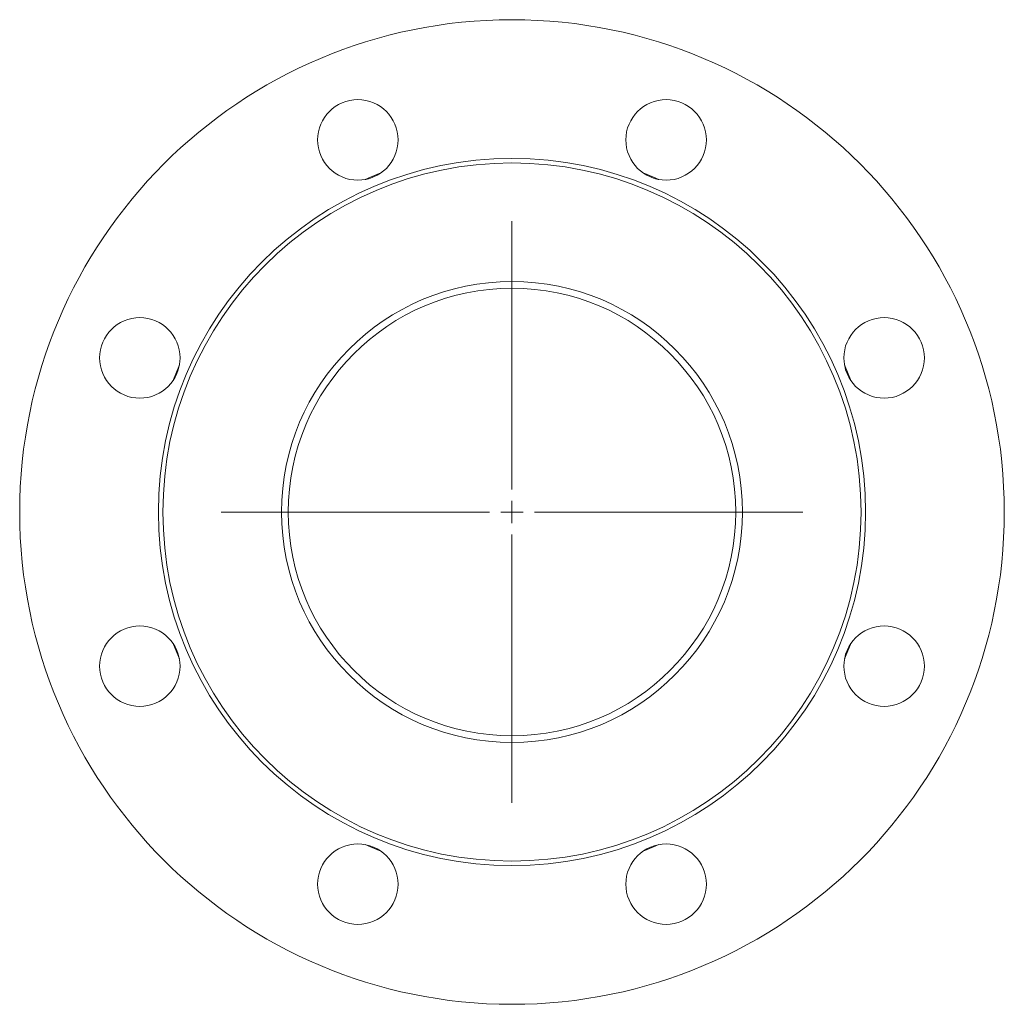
# Model space of a CAD drawing. Header units: millimetres. Extents: x 93 to 313, y 40 to 260.
import ezdxf

# ---------------------------------------------------------------- set-up
doc = ezdxf.new("R2010")
doc.units = ezdxf.units.MM

# ---------------------------------------------------------------- blocks, each defined once
blk = doc.blocks.new('SW_CENTERMARKSYMBOL_0')
at = {"color": 0, "linetype": 'Continuous', "lineweight": 0}
for p, q in [((0, 5), (0, 65)), ((0, 0), (0, 2.5)), ((-5, 0), (-65, 0)), ((0, 0), (-2.5, 0)), ((0, 0), (0, -2.5)), ((0, 0), (2.5, 0)), ((5, 0), (65, 0)), ((0, -5), (0, -65))]:
    blk.add_line(p, q, dxfattribs=at)

msp = doc.modelspace()

# ---------------------------------------------------------------- linework, layer by layer
at = {"color": 7, "linetype": 'Continuous', "lineweight": 15, "flags": 128}
for points in [[(173.28, 225.97), (171.01, 225.05), (169.75, 224.51)], [(235.43, 224.51), (234.18, 225.05), (231.9, 225.97)], [(128.3, 183.06), (126.94, 179.79), (126.84, 179.52)], [(278.35, 179.52), (278.24, 179.79), (276.88, 183.06)], [(126.84, 120.9), (126.94, 120.63), (128.3, 117.37)], [(276.88, 117.37), (278.24, 120.63), (278.35, 120.9)], [(169.75, 75.92), (171.01, 75.38), (173.28, 74.46)], [(231.9, 74.46), (234.18, 75.38), (235.43, 75.92)]]:
    msp.add_lwpolyline(points, dxfattribs=at)
at = {"color": 7, "linetype": 'Continuous', "lineweight": 15}
for centre, radius in [((202.59, 150.21), 110), ((168.15, 233.36), 9), ((237.03, 233.36), 9), ((202.59, 150.21), 79), ((202.59, 150.21), 78), ((202.59, 150.21), 51.5), ((202.59, 150.21), 50), ((119.44, 184.65), 9), ((285.74, 184.65), 9), ((119.44, 115.77), 9), ((285.74, 115.77), 9), ((168.15, 67.06), 9), ((237.03, 67.06), 9)]:
    msp.add_circle(centre, radius, dxfattribs=at)

# ---------------------------------------------------------------- block references
at = {"color": 7, "linetype": 'Continuous', "lineweight": 0}
msp.add_blockref('SW_CENTERMARKSYMBOL_0', (202.59, 150.21), dxfattribs=at)

doc.saveas('drawing.dxf')
